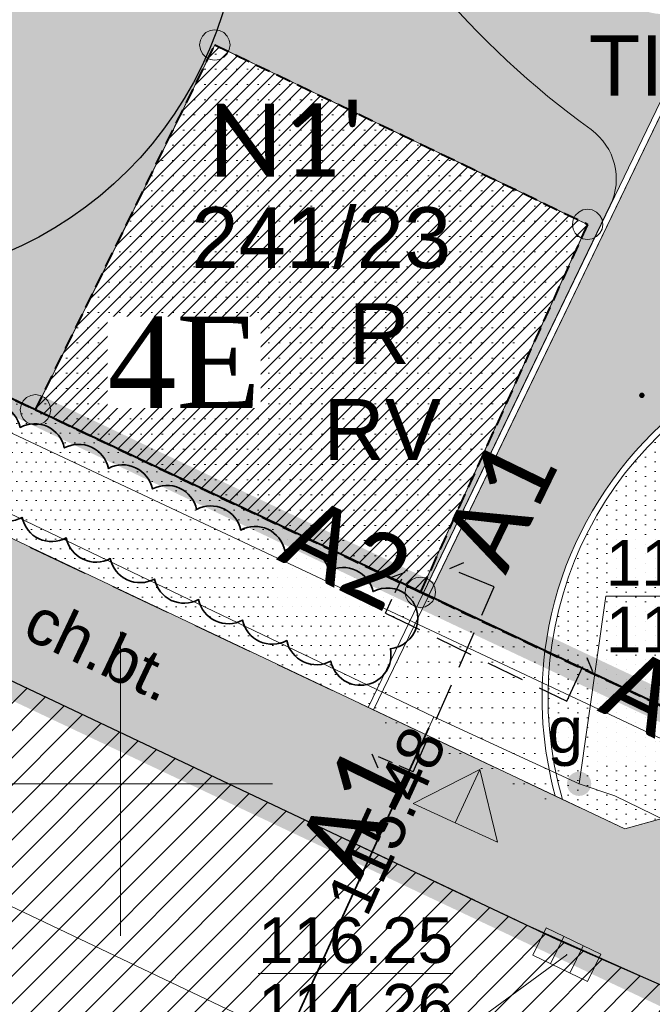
# Model space of a CAD drawing. Extents: x 6423319 to 6423678, y 5669680 to 5669855.
# Tile 4 of 29: x 6423348 to 6423359, y 5669696 to 5669713. Entities that reach past the tile are written whole.
import ezdxf
from ezdxf.enums import TextEntityAlignment as Align

# ---------------------------------------------------------------- set-up
doc = ezdxf.new("R2010")
doc.units = 0
doc.header["$PDSIZE"] = 0.75
for name, pattern in [('$0$OTWORY$0$HIDDEN', [0.375, 0.25, -0.125]), ('2 1', [3, 2, -1]), ('PRZER1-1', [2, 1, -1]), ('PRZER2-1', [3, 2, -1]), ('PRZER3-1', [4, 3, -1])]:
    doc.linetypes.add(name, pattern=pattern)
doc.layers.get('0').update_dxf_attribs({"linetype": 'CONTINUOUS', "lineweight": 13})
for name, color, linetype, lineweight in [('0 - PMProj. - Opisy + tabela', 7, 'CONTINUOUS', 0), ('22', 101, '$0$OTWORY$0$HIDDEN', 40), ('3 H POWIERZCHNIE', 142, 'CONTINUOUS', 18), ('3 Lawka 2', 171, 'CONTINUOUS', 5), ('3 UKŁAD 1 1', 151, 'CONTINUOUS', 9), ('_drzewa korony', 101, 'CONTINUOUS', 25), ('_MPZP_linie rozgraniczające', 150, '$0$OTWORY$0$HIDDEN', 40), ('a1', 50, 'ByLayer', 40), ('GEPPGD', 7, 'CONTINUOUS', 18), ('GESDZI_O', 7, 'CONTINUOUS', 18), ('GSLKRW', 7, 'CONTINUOUS', 25), ('GSPWPN', 7, 'CONTINUOUS', 13), ('GSSKOA', 7, 'PRZER3-1', 18), ('GSSKOD', 7, 'PRZER2-1', 18), ('GSSKOD_O', 7, 'PRZER2-1', 18), ('GULLOB', 7, 'CONTINUOUS', 35), ('GUPPRZ', 7, 'CONTINUOUS', 18), ('GUPPRZ_O', 7, 'CONTINUOUS', 18), ('mapa 1', 150, '$0$OTWORY$0$HIDDEN', 40), ('PMProj. - trawnik parkowy', 63, 'CONTINUOUS', 0), ('PR_Z_Krzewy', 104, 'CONTINUOUS', 20), ('Z - PMProj. - wejscia do parku', 222, 'CONTINUOUS', 18), ('Z 2', 60, 'CONTINUOUS', 18), ('Z OPIS NAW', 7, 'CONTINUOUS', 20), ('z wym', 130, 'ByLayer', 30)]:
    doc.layers.add(name, color=color, linetype=linetype, lineweight=lineweight)
for name, color, linetype, lineweight, true_color in [('3 N1', 7, 'CONTINUOUS', 18, 0xe2e2e2), ('_MPZP nazwy terenów', 7, 'CONTINUOUS', 0, 0x0482ff), ('GESKKL', 7, 'PRZER3-1', 18, 0x24bc24), ('GESKKL_O', 7, 'PRZER3-1', 18, 0x24bc24), ('GESUZY', 7, 'PRZER1-1', 18, 0x008000), ('GESUZY_O', 7, 'PRZER1-1', 18, 0x008000), ('GULEPR', 1, 'CONTINUOUS', 18, 0xff0000), ('GULGPR', 7, 'CONTINUOUS', 18, 0xbfbf00), ('GULKPR', 7, 'CONTINUOUS', 18, 0x803300), ('GUPGZA', 7, 'CONTINUOUS', 18, 0xbfbf00), ('GUPGZA_O', 7, 'CONTINUOUS', 18, 0xbfbf00), ('GUPKKS', 7, 'CONTINUOUS', 18, 0x803300), ('z rychla blok', 7, 'CONTINUOUS', 20, 0x688f34)]:
    doc.layers.add(name, color=color, linetype=linetype, lineweight=lineweight, true_color=true_color)
doc.layers.add('3 łąki', color=7, linetype='CONTINUOUS')
doc.layers.add('PMProj. - LEGENDA', color=7, linetype='CONTINUOUS')
doc.layers.add('GESDZI', color=7, linetype='CONTINUOUS', lineweight=18, plot=False)
doc.styles.add('Arial', font='arial.ttf')
doc.styles.add('GEO-INFO', font='arial.ttf')
doc.styles.add('Style-Times New Roman', font='times.ttf')
pattern_1 = [(90, (4252822.1107, 7451227.79618), (-0.15875, 0.079375), [0, -0.15875])]

# ---------------------------------------------------------------- blocks, each defined once
blk = doc.blocks.new('EPPGS')
at = {"color": 0}
blk.add_lwpolyline([(0, 0.5), (0.154508, 0.475528), (0.293893, 0.404508), (0.404508, 0.293893), (0.475528, 0.154508), (0.5, 0), (0.475528, -0.154508), (0.404508, -0.293893), (0.293893, -0.404508), (0.154508, -0.475528), (0, -0.5), (-0.154508, -0.475528), (-0.293893, -0.404508), (-0.404508, -0.293893), (-0.475528, -0.154508), (-0.5, 0), (-0.475528, 0.154508), (-0.404508, 0.293893), (-0.293893, 0.404508), (-0.154508, 0.475528)], close=True, dxfattribs=at)
blk = doc.blocks.new('POINT')
at = {"color": 0}
blk.add_point((0, 0), dxfattribs=at)
blk = doc.blocks.new('SUUS05')
at = {"color": 0}
blk.add_lwpolyline([(0.5, -0.25), (-0.5, -0.25), (-0.5, 0.25), (0.5, 0.25)], close=True, dxfattribs=at)
for points in [[(-0.175, -0.25), (-0.175, 0.25)], [(0.175, -0.25), (0.175, 0.25)]]:
    blk.add_lwpolyline(points, dxfattribs=at)
blk = doc.blocks.new('KOLO')
blk.add_hatch(color=0).paths.add_polyline_path([(-0.5, 0), (-0.482963, -0.12941), (-0.433013, -0.25), (-0.353553, -0.353553), (-0.25, -0.433013), (-0.12941, -0.482963), (0, -0.5), (0.12941, -0.482963), (0.25, -0.433013), (0.353553, -0.353553), (0.433013, -0.25), (0.482963, -0.12941), (0.5, 0), (0.482963, 0.12941), (0.433013, 0.25), (0.353553, 0.353553), (0.25, 0.433013), (0.12941, 0.482963), (0, 0.5), (-0.12941, 0.482963), (-0.25, 0.433013), (-0.353553, 0.353553), (-0.433013, 0.25), (-0.482963, 0.12941)])
blk = doc.blocks.new('m1')
at = {"color": 7, "linetype": 'Continuous', "lineweight": 13, "flags": 128}
for points in [[(0, -50), (0, -45)], [(-2.5, -47.5), (2.5, -47.5)]]:
    blk.add_lwpolyline(points, dxfattribs=at)
at = {"layer": '_MPZP_linie rozgraniczające', "ltscale": 10, "const_width": 0.5}
blk.add_lwpolyline([(31.68, 32.13), (26.27, 21.17), (21.18, 19.29), (-6.48, -38.96), (-1.4, -41.35), (4.93, -44.35), (8.997, -46.269), (15.687, -43.9), (48.451, 24.011), (31.68, 32.13)], dxfattribs=at)
at = {"layer": '_MPZP_linie rozgraniczające'}
blk.add_lwpolyline([(-1.4, -41.35), (1.55, -35.35), (7.68, -38.3), (4.93, -44.35)], dxfattribs=at)
at = {"layer": 'GULGPR', "color": 52, "linetype": 'Continuous', "lineweight": 18, "true_color": 0xbfbf00}
for points in [[(-3.714, -42.148), (5.15, -46.4), (7.54, -47.5), (8.13, -47.7), (14.78, -50.94), (9.82, -61.47), (16.639, -64.789)], [(5.15, -46.4), (0.04, -57.58), (-0.145, -57.635)]]:
    blk.add_lwpolyline(points, dxfattribs=at)
at = {"layer": 'GULKPR', "color": 36, "linetype": 'Continuous', "lineweight": 18, "true_color": 0x803300}
for points in [[(4.402, -52.465), (-3.791, -48.569)], [(4.402, -52.465), (7.338, -50.31)]]:
    blk.add_lwpolyline(points, dxfattribs=at)
at = {"layer": 'GULLOB', "color": 7, "linetype": 'Continuous', "lineweight": 35}
blk.add_lwpolyline([(0.5, -56.58), (5.07, -46.58)], dxfattribs=at)
at = {"layer": 'GUPPRZ_O', "color": 52, "linetype": 'Continuous', "lineweight": 9, "true_color": 0xbfbf00, "flags": 128}
for points in [[(11.183, -44.416), (7.98, -44.416), (7.54, -47.5)], [(7.98, -44.416), (11.183, -44.416)]]:
    blk.add_lwpolyline(points, dxfattribs=at)
at = {"layer": 'GUPPRZ_O', "color": 36, "linetype": 'Continuous', "lineweight": 9, "true_color": 0x803300, "flags": 128}
blk.add_lwpolyline([(2.262, -50.618), (5.465, -50.618)], dxfattribs=at)
at = {"layer": 'GEPPGD', "color": 7, "lineweight": 18, "xscale": 0.5, "yscale": 0.5}
for p in [(1.55, -35.35), (7.68, -38.3), (-1.4, -41.35), (4.93, -44.35)]:
    blk.add_blockref('EPPGS', p, dxfattribs=at)
at = {"layer": 'GSPWPN', "color": 7, "lineweight": 13, "xscale": 0.09, "yscale": 0.09}
blk.add_blockref('KOLO', (8.572, -41.112), dxfattribs=at)
at = {"layer": 'GUPGZA', "color": 52, "lineweight": 18, "true_color": 0xbfbf00, "xscale": 0.3999999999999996, "yscale": 0.3999999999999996, "rotation": 359.9997925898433}
blk.add_blockref('KOLO', (7.54, -47.5), dxfattribs=at)
at = {"layer": 'GUPKKS', "color": 36, "lineweight": 18, "true_color": 0x803300, "rotation": 334.0227142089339}
blk.add_blockref('SUUS05', (7.338, -50.31), dxfattribs=at)
at = {"layer": 'GUPPRZ', "color": 52, "lineweight": 18, "true_color": 0xbfbf00}
for p in [(5.15, -46.4), (7.54, -47.5)]:
    blk.add_blockref('POINT', p, dxfattribs=at)
at = {"layer": 'GUPPRZ', "color": 36, "lineweight": 18, "true_color": 0x803300}
blk.add_blockref('POINT', (7.338, -50.31), dxfattribs=at)
at = {"layer": 'GESDZI_O', "color": 7, "linetype": 'Continuous', "lineweight": 0, "style": 'GEO-INFO'}
blk.add_text('241/23', height=1, dxfattribs=at).set_placement((3.299, -38.499), align=Align.MIDDLE)
at = {"layer": 'GESKKL_O', "color": 82, "linetype": 'Continuous', "lineweight": 0, "true_color": 0x24bc24, "style": 'GEO-INFO'}
blk.add_text('RV', height=1, dxfattribs=at).set_placement((4.303, -41.673), align=Align.MIDDLE)
at = {"layer": 'GESUZY_O', "color": 96, "linetype": 'Continuous', "lineweight": 0, "true_color": 0x008000, "style": 'GEO-INFO'}
blk.add_text('R', height=1, dxfattribs=at).set_placement((4.256, -40.098), align=Align.MIDDLE)
at = {"layer": 'GSSKOD_O', "color": 7, "linetype": 'Continuous', "lineweight": 0, "style": 'GEO-INFO'}
blk.add_text('ch.bt.', height=0.75, rotation=334.6532, dxfattribs=at).set_placement((-0.32, -45.275), align=Align.MIDDLE)
at = {"layer": 'GUPGZA_O', "color": 52, "linetype": 'Continuous', "lineweight": 0, "true_color": 0xbfbf00, "style": 'GEO-INFO'}
blk.add_text('g', height=0.75, dxfattribs=at).set_placement((7.314, -46.728), align=Align.MIDDLE)
at = {"layer": 'GUPPRZ_O', "color": 52, "linetype": 'Continuous', "lineweight": 0, "true_color": 0xbfbf00, "style": 'GEO-INFO'}
for s, p in [('116.36', (7.98, -44.243)), ('115.37', (7.98, -45.338))]:
    blk.add_text(s, height=0.75, dxfattribs=at).set_placement(p)
blk.add_text('115.48', height=0.75, rotation=65.436, dxfattribs=at).set_placement((3.707, -49.559), align=Align.MIDDLE_LEFT)
at = {"layer": 'GUPPRZ_O', "color": 36, "linetype": 'Continuous', "lineweight": 0, "true_color": 0x803300, "style": 'GEO-INFO'}
for s, p in [('116.25', (2.262, -50.446)), ('114.26', (2.262, -51.541))]:
    blk.add_text(s, height=0.75, dxfattribs=at).set_placement(p)
at = {"layer": '_MPZP nazwy terenów', "insert": (1.043, -40.57), "char_height": 1.5, "attachment_point": 5, "line_spacing_factor": 0.8, "style": 'Style-Times New Roman', "bg_fill": 3, "box_fill_scale": 1, "bg_fill_color": 256, "bg_fill_transparency": 0}
blk.add_mtext('4E', dxfattribs=at)
at = {"layer": 'GESDZI', "color": 7, "linetype": 'Continuous', "lineweight": 18}
for points in [[(48.451, 24.011), (31.68, 32.13), (26.27, 21.17), (21.18, 19.29), (-6.48, -38.96), (-1.4, -41.35), (1.55, -35.35), (7.68, -38.3), (4.93, -44.35), (8.997, -46.269), (15.687, -43.9)], [(1.55, -35.35), (-1.4, -41.35), (4.93, -44.35), (7.68, -38.3)]]:
    blk.add_lwpolyline(points, close=True, dxfattribs=at)
blk.add_lwpolyline([(-30.591, -43.091), (-18.625, -48.736), (2.914, -58.887), (5.264, -65.516), (15.687, -43.9), (8.997, -46.269), (4.93, -44.35), (-1.4, -41.35), (-6.48, -38.96), (-13.74, -35.54), (-24.576, -30.422)], dxfattribs=at)
at = {"layer": 'GESKKL', "color": 82, "linetype": 'PRZER3-1', "lineweight": 18, "ltscale": 0.5, "true_color": 0x24bc24}
for points in [[(48.451, 24.011), (31.68, 32.13), (26.27, 21.17), (21.18, 19.29), (-6.48, -38.96), (-1.4, -41.35), (1.55, -35.35), (7.68, -38.3), (4.93, -44.35), (8.997, -46.269), (15.687, -43.9)], [(7.68, -38.3), (1.55, -35.35), (-1.4, -41.35), (4.93, -44.35)]]:
    blk.add_lwpolyline(points, close=True, dxfattribs=at)
at = {"layer": 'GESUZY', "color": 96, "linetype": 'PRZER1-1', "lineweight": 18, "ltscale": 0.5, "true_color": 0x008000}
for points in [[(48.451, 24.011), (31.68, 32.13), (26.27, 21.17), (21.18, 19.29), (-6.48, -38.96), (-1.4, -41.35), (1.55, -35.35), (7.68, -38.3), (4.93, -44.35), (8.997, -46.269), (15.687, -43.9)], [(7.68, -38.3), (1.55, -35.35), (-1.4, -41.35), (4.93, -44.35)]]:
    blk.add_lwpolyline(points, close=True, dxfattribs=at)
blk.add_lwpolyline([(-24.576, -30.422), (-13.74, -35.54), (-6.48, -38.96), (-1.4, -41.35), (4.93, -44.35), (8.997, -46.269), (15.687, -43.9), (5.264, -65.516)], dxfattribs=at)
at = {"layer": 'GSLKRW', "color": 7, "linetype": 'Continuous', "lineweight": 25}
blk.add_lwpolyline([(-3.75, -44.88), (7.18, -50.06), (9.21, -50.95), (10.98, -51.68)], dxfattribs=at)
at = {"layer": 'GSSKOA', "color": 7, "linetype": 'PRZER3-1', "lineweight": 18, "ltscale": 0.5}
blk.add_lwpolyline([(-3.75, -44.88), (7.18, -50.06), (9.21, -50.95), (10.98, -51.68)], dxfattribs=at)
at = {"layer": 'GSSKOD', "color": 7, "linetype": 'PRZER2-1', "lineweight": 18, "ltscale": 0.5}
blk.add_lwpolyline([(61.66, 39.847), (52.193, 20.055), (51.968, 19.608), (32.287, -20.818), (18.816, -48.128), (17.841, -47.706), (9.643, -49.978), (9.211, -50.952), (7.181, -50.058), (-3.747, -44.882), (-2.847, -42.971), (8.294, -48.241), (17.706, -45.625), (30.401, -19.645), (49.938, 20.443), (59.732, 40.78)], dxfattribs=at)
at = {"layer": 'GULEPR', "color": 1, "linetype": 'Continuous', "lineweight": 18, "true_color": 0xff0000}
blk.add_lwpolyline([(-18.617, -48.906), (-17.84, -48.04), (-12.62, -36.64), (8.98, -46.8), (16.13, -44.16), (36.66, -2.12), (54.081, -10.367)], dxfattribs=at)
blk = doc.blocks.new('WE')
at = {"layer": 'Z - PMProj. - wejscia do parku', "linetype": 'Continuous'}
h = blk.add_hatch(color=256, dxfattribs=at)
h.dxf.hatch_style = 1
h.paths.add_polyline_path([(6423386.946, 5669699.495), (6423386.946, 5669697.903), (6423388.212, 5669697.903)])
h.paths.add_polyline_path([(6423386.946, 5669699.495), (6423385.681, 5669697.903), (6423386.946, 5669697.903)])
for points in [[(6423386.946, 5669699.495), (6423386.946, 5669697.903), (6423385.681, 5669697.903), (6423386.946, 5669699.495)], [(6423386.946, 5669699.495), (6423386.946, 5669697.903), (6423388.212, 5669697.903), (6423386.946, 5669699.495)]]:
    blk.add_lwpolyline(points, dxfattribs=at)
blk = doc.blocks.new('ry')
at = {"layer": 'PR_Z_Krzewy', "linetype": 'Continuous', "lineweight": 35, "transparency": 33554687, "flags": 128}
blk.add_lwpolyline([(6423347.623, 5669706.198, -0.5), (6423348.349, 5669705.861, -0.5), (6423349.074, 5669705.523, -0.5), (6423349.799, 5669705.186, -0.5), (6423350.524, 5669704.848, -0.5), (6423351.25, 5669704.511, -0.5), (6423351.975, 5669704.173, -0.5), (6423352.7, 5669703.835, -0.5), (6423353.426, 5669703.498, -0.5), (6423354.151, 5669703.16, -1.21902), (6423354.436, 5669702.222, -0.998881), (6423353.457, 5669702.017, -0.5), (6423352.732, 5669702.354, -0.5), (6423352.007, 5669702.692, -0.5), (6423351.281, 5669703.029, -0.5), (6423350.556, 5669703.367, -0.5), (6423349.831, 5669703.704, -0.5), (6423349.105, 5669704.042, -0.5), (6423348.38, 5669704.38, -0.5), (6423347.655, 5669704.717, -0.5)], format="xyb", dxfattribs=at)

msp = doc.modelspace()

# ---------------------------------------------------------------- hatches: boundary and pattern name
at = {"layer": '0 - PMProj. - Opisy + tabela', "linetype": 'Continuous'}
h = msp.add_hatch(dxfattribs=at)
h.set_pattern_fill('ACAD_ISO07W100', scale=0.05)
h.paths.add_polyline_path([(6423395.114, 5669764.594), (6423393.82, 5669765.218, 0.097161), (6423383.338, 5669767.907), (6423375.316, 5669751.279), (6423377.748, 5669750.105), (6423370.522, 5669735.128), (6423366.721, 5669736.962), (6423359.439, 5669721.822), (6423363.222, 5669719.997), (6423355.063, 5669703.087), (6423356.978, 5669702.184, -0.5907), (6423366.907, 5669706.129), (6423367.765, 5669707.907), (6423361.96, 5669710.708, -0.414214), (6423361.447, 5669712.177), (6423383.306, 5669757.485), (6423381.775, 5669758.223, -0.414214), (6423381.309, 5669759.559), (6423383.763, 5669764.645, -0.332572), (6423385.995, 5669765.804, -0.072593), (6423393.235, 5669763.502), (6423394.332, 5669762.973)])
h = msp.add_hatch(dxfattribs=at)
h.set_pattern_fill('ACAD_ISO07W100', scale=0.05)
h.paths.add_polyline_path([(6423354.932, 5669703.154), (6423357.68, 5669709.2), (6423351.55, 5669712.15), (6423348.6, 5669706.15)])
h = msp.add_hatch(dxfattribs=at)
h.set_pattern_fill('ACAD_ISO07W100', scale=0.05)
edge = h.paths.add_edge_path()
edge.add_line((6423354.104, 5669701.095), (6423357.092, 5669699.682))
edge.add_arc((6423365.964, 5669701.341), 9.026, 174.6443, 190.596, ccw=False)
edge.add_line((6423356.978, 5669702.184), (6423355.063, 5669703.087))
edge.add_line((6423355.063, 5669703.087), (6423354.104, 5669701.095))
at = {"layer": '3 H POWIERZCHNIE', "true_color": 0xd5ceca}
h = msp.add_hatch(color=254, dxfattribs=at)
h.dxf.hatch_style = 1
h.paths.add_polyline_path([(6423352.928, 5669728.353, 0.352572), (6423357.738, 5669710.757, -0.363404), (6423358.052, 5669709.513), (6423358.427, 5669710.289), (6423359.842, 5669713.222, -0.494212), (6423358.286, 5669712.901, -0.322392), (6423354.644, 5669728.294, -0.108057), (6423360.696, 5669736.499), (6423369.546, 5669743.564, 0.273218), (6423372.301, 5669751.684), (6423370.396, 5669759.751, -0.354081), (6423372.389, 5669764.212, -0.089729), (6423380.69, 5669766.022, -0.564634), (6423381.626, 5669764.588), (6423383.277, 5669768.009, 0.127688), (6423371.344, 5669765.367, 0.092996), (6423369.864, 5669764.018), (6423368.924, 5669762.039, 0.123816), (6423368.94, 5669759.39), (6423370.842, 5669751.336, -0.269452), (6423368.585, 5669744.716), (6423358.136, 5669736.27, 0.069362), (6423354.888, 5669732.481)])
at = {"layer": '3 H POWIERZCHNIE', "lineweight": 35, "true_color": 0xecf3de}
h = msp.add_hatch(dxfattribs=at)
h.set_pattern_fill('GRAVEL-002', color=254, scale=2.5, pattern_type=2)
h.set_pattern_definition([(0, (0.125, 0), (2.5, 2.5), [0.75, -0.875, 0.125, -0.75]), (0, (1.125, 0.5), (2.5, 2.5), [0.125, -0.625, 0.5, -1.25]), (0, (1.5, 0.625), (2.5, 2.5), [0.125, -2.375]), (0, (0.375, 0.75), (2.5, 2.5), [0.5, -2]), (0, (0.125, 1), (2.5, 2.5), [0.25, -2.25]), (0, (1.875, 1.25), (2.5, 2.5), [0.25, -0.125, 0.125, -2]), (0, (0.875, 1.375), (2.5, 2.5), [0.375, -2.125]), (0, (0.25, 1.625), (2.5, 2.5), [0.25, -2.25]), (0, (1.25, 1.875), (2.5, 2.5), [0.125, -0.75, 0.375, -1.25]), (0, (0.75, 2), (2.5, 2.5), [0.25, -2.25]), (0, (1.625, 2.125), (2.5, 2.5), [0.25, -2.25]), (0, (1.125, 2.25), (2.5, 2.5), [0.25, -2.25]), (0, (2.125, 2.375), (2.5, 2.5), [0.25, -2.25]), (90, (0, 0), (-2.5, 2.5), [0.5, -0.125, 0.25, -1, 0.5, -0.125]), (90, (0.125, 1.625), (-2.5, 2.5), [0.125, -2.375]), (90, (0.5, 0.875), (-2.5, 2.5), [0.25, -0.5, 0.125, -1.625]), (90, (0.625, 1.25), (-2.5, 2.5), [0.25, -0.5, 0.375, -1.375]), (90, (1, 0.625), (-2.5, 2.5), [0.125, -1.25, 0.25, -0.125, 0.25, -0.5]), (90, (1.125, 0.375), (-2.5, 2.5), [0.125, -2.375]), (90, (1.375, 1.125), (-2.5, 2.5), [0.125, -0.125, 0.375, -1.875]), (90, (1.5, 0.75), (-2.5, 2.5), [0.25, -1, 0.125, -0.125, 0.125, -0.875]), (90, (1.75, 0.125), (-2.5, 2.5), [0.375, -2.125]), (90, (2, 2), (-2.5, 2.5), [0.125, -0.125, 0.125, -2.125]), (90, (2.125, 1.375), (-2.5, 2.5), [0.375, -2.125]), (90, (2.4375, 1.1875), (-2.5, 2.5), [0.125, -2.375]), (45, (0.875, 0), (0, 2.50000000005), [0.176775, -3.358758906]), (45, (0.625, 2.375), (0, 2.50000000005), [0.176775, -0.530325, 0.530325, -2.298108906]), (45, (0.875, 2), (0, 2.50000000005), [0.35355, -0.8838835, 0.176775, -2.121325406]), (45, (1.375, 1.875), (0, 2.50000000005), [0.35355, -1.2374375, 0.176775, -1.767771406]), (45, (0.375, 0.75), (0, 2.50000000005), [0.176775, -3.358758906]), (45, (1, 0.75), (0, 2.50000000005), [0.53033, -3.005203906]), (45, (1.5, 1), (0, 2.50000000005), [0.176775, -1.06066, 0.176775, -2.121323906]), (45, (1.875, 1.25), (0, 2.50000000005), [0.35355, -3.181983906]), (45, (2.375, 1.25), (0, 2.50000000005), [0.35355, -3.181983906]), (45, (2.375, 0.5), (0, 2.50000000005), [0.176775, -3.358758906]), (45, (2.125, 1.75), (0, 2.50000000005), [0.176775, -3.358758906]), (45, (1.875, 2.125), (0, 2.50000000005), [0.176775, -3.358758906]), (45, (2.375, 2.375), (0, 2.50000000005), [0.176775, -3.358758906]), (45, (0, 2.375), (0, 2.50000000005), [0.176775, -3.358758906]), (45, (1.25, 1.375), (0, 2.50000000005), [0.176775, -3.358758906]), (45, (1.5, 2.375), (0, 2.50000000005), [0.176775, -1.2374375, 0.176775, -1.944546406]), (45, (0.375, 1), (0, 2.50000000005), [0.35355, -3.181983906]), (45, (0.375, 1.625), (0, 2.50000000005), [0.530325, -3.005208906]), (135, (0.125, 1), (-2.50000000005, 3e-16), [0.265175, -3.270358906]), (135, (1.5, 0.875), (-2.50000000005, 3e-16), [0.176775, -3.358758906]), (135, (2.25, 1.25), (-2.50000000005, 3e-16), [0.176775, -3.358758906]), (135, (1.375, 1.75), (-2.50000000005, 3e-16), [0.176775, -3.358758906]), (135, (1.5, 2.125), (-2.50000000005, 3e-16), [0.176775, -3.358758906]), (135, (1.125, 2.25), (-2.50000000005, 3e-16), [0.176775, -3.358758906]), (135, (1.625, 2.125), (-2.50000000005, 3e-16), [0.176775, -3.358758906]), (135, (0.125, 0.625), (-2.50000000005, 3e-16), [0.176775, -3.358758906]), (135, (0.625, 1.5), (-2.50000000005, 3e-16), [0.176775, -3.358758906]), (135, (0.625, 0.75), (-2.50000000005, 3e-16), [0.35355, -3.181983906]), (135, (1.125, 0.5), (-2.50000000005, 3e-16), [0.35355, -3.181983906]), (135, (2.125, 1.875), (-2.50000000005, 3e-16), [0.35355, -3.181983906]), (135, (1.375, 1.25), (-2.50000000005, 3e-16), [0.176775, -3.358758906]), (135, (1.75, 0.5), (-2.50000000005, 3e-16), [0.35355, -2.12132, 0.176775, -0.883888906]), (135, (0.25, 1.625), (-2.49999875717, 1.24288e-06), [0.35355, -0.70710675, 0.35355, -2.121327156]), (135, (0, 0.25), (-2.50000000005, 3e-16), [0.3535, -0.884, 0.3535, -0.884, 0.17675, -0.883783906]), (26.56505118, (0.875, 0.75), (2.5, 1.3e-10), [0.559, -0.2795, 0.2795, -4.4721699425]), (26.56505118, (1.25, 2.25), (2.5, 1.3e-10), [0.559, -5.0311699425]), (26.56505118, (1.25, 0.5), (2.5, 1.3e-10), [0.2795, -5.3106699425]), (26.56505118, (0.125, 0.625), (2.5, 1.3e-10), [0.2795, -5.3106699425]), (26.56505118, (0.625, 1.25), (2.5, 1.3e-10), [0.2795, -5.3106699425]), (26.56505118, (0.125, 1.5), (2.5, 1.3e-10), [0.2795, -5.3106699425]), (63.43494882, (0.5, 1.75), (1.3e-10, 2.5), [0.2795, -5.3106699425]), (63.43494882, (1.375, 1.75), (1.3e-10, 2.5), [0.2795, -5.3106699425]), (63.43494882, (1.625, 0), (1.3e-10, 2.5), [0.2795, -5.3106699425]), (63.43494882, (0, 1.375), (1.3e-10, 2.5), [0.2795, -5.3106699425]), (63.43494882, (1, 0.125), (1.3e-10, 2.5), [0.2795, -1.9565, 0.2795, -3.0746699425]), (116.56505118, (0.625, 2.25), (-1.3e-10, 2.5), [0.2795, -5.3106699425]), (116.56505118, (2.125, 1.75), (-1.3e-10, 2.5), [0.2795, -5.3106699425]), (116.56505118, (1, 2.25), (-1.3e-10, 2.5), [0.2795, -5.3106699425]), (116.56505118, (0, 0.875), (-1.3e-10, 2.5), [0.2795, -5.3106699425]), (153.43494882, (1.875, 0.5), (-2.5, 1.3e-10), [0.2795, -5.3106699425]), (153.43494882, (2.375, 1.125), (-2.5, 1.3e-10), [0.2795, -5.3106699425]), (153.43494882, (0.875, 1.375), (-2.5, 1.3e-10), [0.2795, -5.3106699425]), (153.43494882, (1.25, 1.875), (-2.5, 1.3e-10), [0.2795, -5.3106699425]), (153.43494882, (2.125, 2.375), (-2.5, 1.3e-10), [0.2795, -5.3106699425]), (153.43494882, (0.375, 0), (-2.5, 1.3e-10), [0.41925, -5.1709199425])])
h.paths.add_polyline_path([(6423352.928, 5669728.353, 0.352572), (6423357.738, 5669710.757, -0.363404), (6423358.052, 5669709.513), (6423358.427, 5669710.289), (6423359.842, 5669713.222, -0.494212), (6423358.286, 5669712.901, -0.322392), (6423354.644, 5669728.294, -0.108057), (6423360.696, 5669736.499), (6423369.546, 5669743.564, 0.273218), (6423372.301, 5669751.684), (6423370.396, 5669759.751, -0.354081), (6423372.389, 5669764.212, -0.089729), (6423380.69, 5669766.022, -0.564634), (6423381.626, 5669764.588), (6423383.277, 5669768.009, 0.127688), (6423371.344, 5669765.367, 0.092996), (6423369.864, 5669764.018), (6423368.924, 5669762.039, 0.123816), (6423368.94, 5669759.39), (6423370.842, 5669751.336, -0.269452), (6423368.585, 5669744.716), (6423358.136, 5669736.27, 0.069362), (6423354.888, 5669732.481)])
at = {"layer": '3 H POWIERZCHNIE', "true_color": 0xedee99}
h = msp.add_hatch(dxfattribs=at)
h.set_pattern_fill('DOTS', color=61, scale=0.1, style=0)
h.paths.add_polyline_path([(6423342.632, 5669706.669), (6423343.984, 5669706.029), (6423347.156, 5669704.535), (6423353.104, 5669701.714), (6423354.07, 5669701.257), (6423354.973, 5669703.13), (6423354.93, 5669703.15), (6423348.6, 5669706.15), (6423348.6, 5669706.15), (6423343.52, 5669708.54)])
at = {"layer": '3 N1', "true_color": 0xc4c4c4}
h = msp.add_hatch(color=9, dxfattribs=at)
h.dxf.hatch_style = 1
h.paths.add_polyline_path([(6423341.726, 5669704.762), (6423346.858, 5669702.332), (6423356.637, 5669697.697), (6423359.211, 5669696.548), (6423359.211, 5669696.548), (6423359.643, 5669697.522), (6423367.841, 5669699.794), (6423368.816, 5669699.372), (6423378.068, 5669718.128), (6423403.026, 5669769.296), (6423401.05, 5669770.253, -0.005411), (6423401.007, 5669770.165), (6423400.84, 5669769.82), (6423398.175, 5669764.336), (6423396.426, 5669760.738), (6423396.336, 5669760.551), (6423380.76, 5669728.591), (6423375.735, 5669718.306), (6423370.583, 5669707.763, 0), (6423370.583, 5669707.763), (6423368.588, 5669703.68), (6423367.706, 5669701.875), (6423358.294, 5669699.259), (6423355.878, 5669700.402), (6423355.871, 5669700.388), (6423355.878, 5669700.402), (6423353.104, 5669701.714), (6423347.156, 5669704.535), (6423343.984, 5669706.029), (6423342.632, 5669706.669)])
at = {"layer": '3 łąki', "lineweight": 5, "true_color": 0xcfcfcf}
h = msp.add_hatch(dxfattribs=at)
h.set_pattern_fill('LINE', color=254, scale=0.1, angle=45, style=0)
h.set_pattern_definition([(45, (0, 0), (-0.224506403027, 0.224506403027), [])])
h.paths.add_polyline_path([(6423377.708, 5669703.605), (6423393.635, 5669736.457), (6423408.367, 5669766.713), (6423403.026, 5669769.296), (6423378.068, 5669718.128), (6423368.816, 5669699.372, -0.096945), (6423367.453, 5669697.293, -0.222269), (6423362.487, 5669695.428, -0.082556), (6423360.327, 5669696.087), (6423359.211, 5669696.548), (6423359.211, 5669696.548), (6423356.637, 5669697.697), (6423346.858, 5669702.332), (6423338.489, 5669706.295), (6423334.481, 5669708.193), (6423331.906, 5669702.741), (6423346.983, 5669695.619), (6423356.506, 5669691.068), (6423357.909, 5669690.263, -0.064285), (6423360.041, 5669688.293, -0.226037), (6423361.09, 5669684.22, 0.009214), (6423360.919, 5669683.247, -0.077743), (6423360.691, 5669682.538), (6423359.508, 5669680.186), (6423367.527, 5669683.025), (6423370.119, 5669688.229, -0.18344), (6423372.76, 5669690.573, -0.15656), (6423377.262, 5669690.525), (6423377.797, 5669690.323), (6423380.414, 5669695.861), (6423379.015, 5669696.758, -0.074479), (6423377.727, 5669698.849, -0.072854), (6423377.185, 5669700.888, -0.135741)])
at = {"layer": '3 łąki', "lineweight": 5, "true_color": 0xb38fb8}
h = msp.add_hatch(dxfattribs=at)
h.set_pattern_fill('LINE', color=253, scale=0.05, angle=45, style=0)
h.set_pattern_definition([(45, (-124.63254, -31.26356), (-0.1122532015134, 0.1122532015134), [])])
h.paths.add_polyline_path([(6423354.93, 5669703.15), (6423348.6, 5669706.15), (6423351.55, 5669712.15), (6423357.68, 5669709.2)])
at = {"layer": 'PMProj. - trawnik parkowy'}
h = msp.add_hatch(dxfattribs=at)
h.set_pattern_fill('DOTS', color=256, scale=0.1, angle=90)
h.set_pattern_definition(pattern_1)
edge = h.paths.add_edge_path()
edge.add_arc((6423366.259, 5669722.542), 14.542, 205.9408, 234.1301, ccw=False)
edge.add_line((6423353.182, 5669716.18), (6423353.199, 5669716.138))
edge.add_line((6423353.199, 5669716.138), (6423352.269, 5669715.768))
edge.add_line((6423352.269, 5669715.768), (6423351.457, 5669717.813))
edge.add_line((6423351.457, 5669717.813), (6423352.385, 5669718.182))
edge.add_arc((6423366.259, 5669722.542), 14.542, 156.4452, 197.4462, ccw=False)
edge.add_line((6423352.928, 5669728.353), (6423343.52, 5669708.54))
edge.add_line((6423343.52, 5669708.54), (6423348.6, 5669706.15))
edge.add_line((6423348.6, 5669706.15), (6423351.55, 5669712.15))
edge.add_line((6423351.55, 5669712.15), (6423357.68, 5669709.2))
edge.add_line((6423357.68, 5669709.2), (6423354.932, 5669703.154))
edge.add_line((6423354.932, 5669703.154), (6423354.975, 5669703.134))
edge.add_line((6423354.975, 5669703.134), (6423358.052, 5669709.513))
edge.add_arc((6423357.152, 5669709.947), 1, 334.2448, 414.1301)
h = msp.add_hatch(dxfattribs=at)
h.set_pattern_fill('DOTS', color=256, scale=0.1, angle=90)
h.set_pattern_definition(pattern_1)
h.paths.add_polyline_path([(6423365.687, 5669703.6), (6423366.863, 5669706.037, 0.593781), (6423357.073, 5669702.141), (6423358.997, 5669701.231)])
h = msp.add_hatch(dxfattribs=at)
h.set_pattern_fill('DOTS', color=256, scale=0.1, angle=90)
h.set_pattern_definition(pattern_1)
h.paths.add_polyline_path([(6423357.269, 5669699.744), (6423358.294, 5669699.259), (6423367.706, 5669701.875), (6423368.588, 5669703.68, 0.123558), (6423366.863, 5669706.037), (6423365.687, 5669703.6), (6423358.997, 5669701.231), (6423357.073, 5669702.139, 0.101141)])

# ---------------------------------------------------------------- linework, layer by layer
at = {"layer": '22', "color": 6}
msp.add_lwpolyline([(6423381.68, 5669779.631), (6423376.27, 5669768.67), (6423371.18, 5669766.79), (6423357.251, 5669737.456), (6423347.499, 5669716.919), (6423343.52, 5669708.54), (6423348.6, 5669706.15), (6423354.93, 5669703.15), (6423358.997, 5669701.231), (6423365.687, 5669703.6), (6423398.451, 5669771.511), (6423370.88, 5669784.86), (6423354.528, 5669750.439), (6423340.342, 5669720.555), (6423336.26, 5669711.96), (6423343.52, 5669708.54)], dxfattribs=at)
at = {"layer": '3 UKŁAD 1 1', "lineweight": 5}
for points in [[(6423395.114, 5669764.594), (6423393.82, 5669765.218, 0.097161), (6423383.338, 5669767.907), (6423375.316, 5669751.279), (6423377.748, 5669750.105), (6423370.522, 5669735.128), (6423366.721, 5669736.962), (6423359.439, 5669721.822), (6423363.222, 5669719.997), (6423358.517, 5669710.245), (6423355.063, 5669703.087), (6423356.978, 5669702.184, -0.5907), (6423366.907, 5669706.129), (6423367.765, 5669707.907), (6423361.96, 5669710.708, -0.414214), (6423361.447, 5669712.177), (6423383.306, 5669757.485), (6423381.775, 5669758.223, -0.414214), (6423381.309, 5669759.559), (6423383.763, 5669764.645, -0.332572), (6423385.995, 5669765.804, -0.072593), (6423393.235, 5669763.502), (6423394.332, 5669762.973)], [(6423395.114, 5669764.594), (6423393.82, 5669765.218, 0.097161), (6423383.338, 5669767.907), (6423375.316, 5669751.279), (6423377.748, 5669750.105), (6423370.522, 5669735.128), (6423366.721, 5669736.962), (6423359.439, 5669721.822), (6423363.222, 5669719.997), (6423355.063, 5669703.087), (6423356.978, 5669702.184, -0.5907), (6423366.907, 5669706.129), (6423367.765, 5669707.907), (6423361.96, 5669710.708, -0.414214), (6423361.447, 5669712.177), (6423383.306, 5669757.485), (6423381.775, 5669758.223, -0.414214), (6423381.309, 5669759.559), (6423383.763, 5669764.645, -0.332572), (6423385.995, 5669765.804, -0.072593), (6423393.235, 5669763.502), (6423394.332, 5669762.973)], [(6423354.16, 5669701.215), (6423357.149, 5669699.801, -0.098871), (6423356.978, 5669702.184), (6423355.063, 5669703.087)]]:
    msp.add_lwpolyline(points, format="xyb", close=True, dxfattribs=at)
for points in [[(6423358.427, 5669710.289), (6423363.088, 5669719.95)], [(6423354.93, 5669703.15), (6423357.68, 5669709.2), (6423351.55, 5669712.15), (6423348.6, 5669706.15)], [(6423354.07, 5669701.257), (6423358.427, 5669710.289)], [(6423335.381, 5669710.1), (6423339.193, 5669708.296), (6423343.984, 5669706.029), (6423347.156, 5669704.535), (6423353.104, 5669701.714), (6423358.294, 5669699.259), (6423367.706, 5669701.875), (6423368.588, 5669703.68)], [(6423355.065, 5669703.09), (6423358.143, 5669709.469)], [(6423368.816, 5669699.372), (6423367.841, 5669699.794), (6423359.643, 5669697.522), (6423359.211, 5669696.548), (6423356.637, 5669697.697), (6423353.701, 5669699.089), (6423346.858, 5669702.332), (6423338.489, 5669706.295), (6423334.479, 5669708.195)], [(6423348.6, 5669706.15), (6423354.93, 5669703.15)], [(6423355.063, 5669703.087), (6423354.16, 5669701.214)], [(6423354.93, 5669703.15), (6423356.978, 5669702.184)]]:
    msp.add_lwpolyline(points, dxfattribs=at)
msp.add_lwpolyline([(6423354.975, 5669703.134), (6423358.052, 5669709.513, 0.363404), (6423357.738, 5669710.757, -0.123623), (6423353.182, 5669716.18, -0.123623)], format="xyb", dxfattribs=at)
msp.add_arc((6423363.03, 5669701.42), 6, 22.1211, 196.2234, dxfattribs=at)
at = {"layer": '3 UKŁAD 1 1'}
msp.add_arc((6423363.03, 5669701.42), 6.1, 172.8104, 195.3965, dxfattribs=at)
at = {"layer": '_drzewa korony', "linetype": 'Continuous'}
msp.add_circle((6423345.647, 5669714.54), 6.312, dxfattribs=at)
at = {"layer": 'a1'}
msp.add_lwpolyline([(6423365.687, 5669703.6), (6423358.997, 5669701.231), (6423348.6, 5669706.15), (6423343.52, 5669708.54)], dxfattribs=at)
at = {"layer": 'Z 2', "color": 240, "linetype": '2 1', "true_color": 0xfc1b20}
msp.add_lwpolyline([(6423381.68, 5669779.63, 0.6, 0.6, 0), (6423403.027, 5669769.299, 0.6, 0.6, 0), (6423365.923, 5669693.35, 0.6, 0.6, 0), (6423341.726, 5669704.762, 0.6, 0.6, 0), (6423371.18, 5669766.79, 0.6, 0.6, 0), (6423376.27, 5669768.67, 0.6, 0.6, 0), (6423381.68, 5669779.63, 0, 0, 0)], format="xyseb", dxfattribs=at)
at = {"layer": 'z wym', "linetype": '$0$OTWORY$0$HIDDEN'}
for p, q in [((6423355.413, 5669703.538), (6423355.754, 5669703.684)), ((6423354.673, 5669703.475), (6423354.342, 5669703.353)), ((6423357.669, 5669702.079), (6423357.802, 5669701.733)), ((6423354.134, 5669700.491), (6423354.269, 5669700.165))]:
    msp.add_line(p, q, dxfattribs=at)
at = {"layer": 'z wym', "linetype": '$0$OTWORY$0$HIDDEN', "ltscale": 2.5}
for points in [[(6423354.813, 5669700.198), (6423356.146, 5669703.238), (6423355.413, 5669703.538)], [(6423354.355, 5669702.808), (6423357.341, 5669701.359), (6423357.669, 5669702.079)]]:
    msp.add_lwpolyline(points, dxfattribs=at)
at = {"layer": 'z wym', "linetype": '$0$OTWORY$0$HIDDEN'}
for points in [[(6423354.355, 5669702.808), (6423354.673, 5669703.475)], [(6423354.813, 5669700.198), (6423354.134, 5669700.491)]]:
    msp.add_lwpolyline(points, dxfattribs=at)

# ---------------------------------------------------------------- block references
at = {"layer": '3 Lawka 2', "xscale": 0.6044210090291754, "yscale": 0.6044210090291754, "zscale": 0.6044210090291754, "rotation": 335.3300873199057}
msp.add_blockref('WE', (1464937.521, 4176082.43), dxfattribs=at)
at = {"layer": 'z rychla blok'}
msp.add_blockref('ry', (0, 0), dxfattribs=at)

# ---------------------------------------------------------------- texts
at = {"layer": 'PMProj. - LEGENDA', "color": 7, "linetype": 'Continuous', "insert": (6423358.122, 5669711.813), "char_height": 0.99, "width": 5.13561, "attachment_point": 5, "rotation": 0, "style": 'Arial'}
msp.add_mtext(' TI', dxfattribs=at)
at = {"layer": 'Z OPIS NAW', "char_height": 1.2, "width": 2.01464, "attachment_point": 1}
for s, insert, rotation in [('{\\fCalibri Light|b0|i0|c238|p34;A1}', (6423355.25, 5669703.939), 64.0688), ('{\\fCalibri Light|b0|i0|c238|p34;A2}', (6423358.343, 5669702.29), 334.0688), ('{\\fCalibri Light|b0|i0|c238|p34;A1}', (6423352.859, 5669698.909), 64.0688)]:
    msp.add_mtext(s, dxfattribs=dict(at, insert=insert, rotation=rotation))

# ---------------------------------------------------------------- next in the draw order: block references
at = {"layer": 'mapa 1'}
msp.add_blockref('m1', (6423350, 5669747.5), dxfattribs=at)

# ---------------------------------------------------------------- next in the draw order: texts
at = {"layer": 'Z OPIS NAW', "insert": (6423351.451, 5669711.185), "char_height": 1.2, "width": 4.51221, "attachment_point": 1}
msp.add_mtext("{\\fCalibri Light|b0|i0|c0|p34;N1\\fCalibri Light|b0|i0|c238|p34;'}", dxfattribs=at)
at = {"layer": 'Z OPIS NAW', "insert": (6423353.07, 5669704.774), "char_height": 1.2, "width": 2.01464, "attachment_point": 1, "rotation": 334.0688}
msp.add_mtext('{\\fCalibri Light|b0|i0|c238|p34;A2}', dxfattribs=at)

doc.saveas('drawing.dxf')
